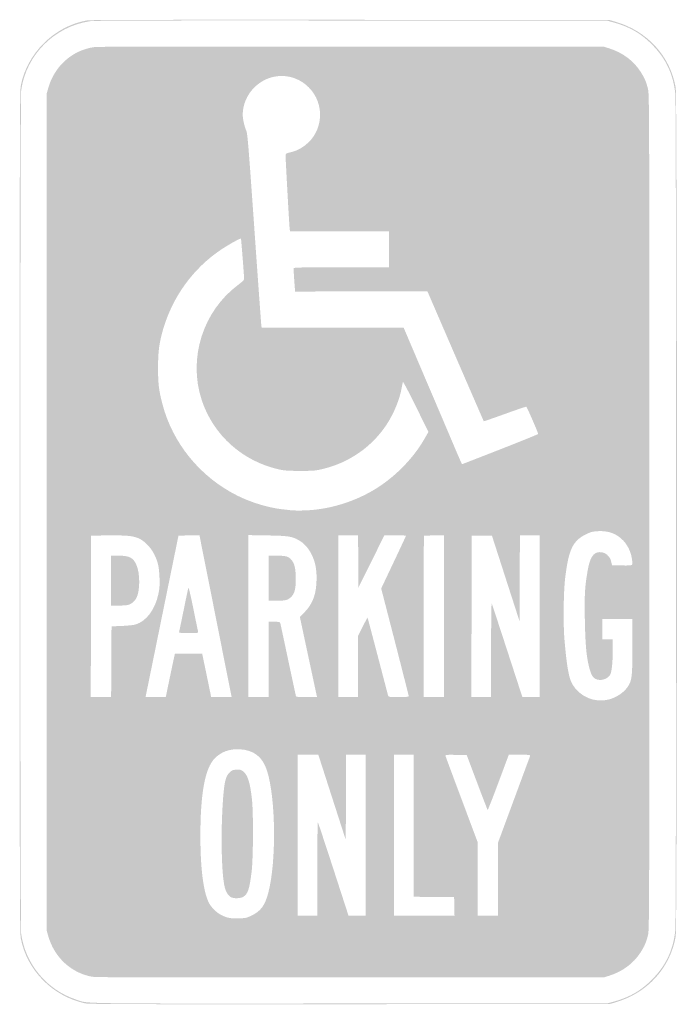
# Model space of a CAD drawing. Header units: inches. Extents: x -6 to 6, y -9 to 9.
import ezdxf

# ---------------------------------------------------------------- set-up
doc = ezdxf.new("R2010")
doc.units = ezdxf.units.IN
doc.header["$MEASUREMENT"] = 0

msp = doc.modelspace()

# ---------------------------------------------------------------- hatches: boundary and pattern name
h = msp.add_hatch(color=7)
edge = h.paths.add_edge_path()
edge.add_spline(control_points=[(-4.804, -8.974), (-5.402, -8.844), (-5.869, -8.371), (-5.981, -7.783), (-5.998, -7.692), (-6, -6.8), (-6, 0), (-6, 6.8), (-5.998, 7.692), (-5.981, 7.783), (-5.867, 8.383), (-5.364, 8.879), (-4.765, 8.981), (-4.707, 8.99), (-3.293, 8.993), (0.045, 8.991)], knot_values=[0, 0, 0, 0, 1, 1, 1, 2, 2, 2, 3, 3, 3, 4, 4, 4, 5, 5, 5, 5], degree=3, periodic=0)
edge.add_line((0.045, 8.991), (4.773, 8.987))
edge.add_line((4.773, 8.987), (4.876, 8.957))
edge.add_spline(control_points=[(4.876, 8.957), (5.463, 8.787), (5.88, 8.331), (5.981, 7.749), (6.01, 7.586), (6.01, -7.586), (5.981, -7.749), (5.88, -8.331), (5.463, -8.787), (4.876, -8.957)], knot_values=[0, 0, 0, 0, 1, 1, 1, 2, 2, 2, 3, 3, 3, 3], degree=3, periodic=0)
edge.add_line((4.876, -8.957), (4.773, -8.987))
edge.add_line((4.773, -8.987), (0.026, -8.989))
edge.add_spline(control_points=[(0.026, -8.989), (-3.988, -8.991), (-4.734, -8.989), (-4.804, -8.974)], knot_values=[0, 0, 0, 0, 1, 1, 1, 1], degree=3, periodic=0)
edge = h.paths.add_edge_path(flags=0)
edge.add_spline(control_points=[(4.857, -8.94), (5.154, -8.856), (5.361, -8.733), (5.566, -8.52), (5.807, -8.271), (5.935, -7.994), (5.973, -7.642), (5.993, -7.466), (5.993, 7.466), (5.973, 7.642), (5.935, 7.994), (5.807, 8.271), (5.566, 8.52), (5.361, 8.733), (5.154, 8.856), (4.857, 8.94)], knot_values=[0, 0, 0, 0, 1, 1, 1, 2, 2, 2, 3, 3, 3, 4, 4, 4, 5, 5, 5, 5], degree=3, periodic=0)
edge.add_line((4.857, 8.94), (4.734, 8.974))
edge.add_line((4.734, 8.974), (0.064, 8.978))
edge.add_spline(control_points=[(0.064, 8.978), (-3.336, 8.981), (-4.634, 8.978), (-4.708, 8.967), (-5.36, 8.875), (-5.883, 8.352), (-5.973, 7.703), (-5.993, 7.563), (-5.993, -7.563), (-5.973, -7.703), (-5.897, -8.254), (-5.505, -8.726), (-4.976, -8.903), (-4.734, -8.984), (-5.104, -8.979), (0.039, -8.976)], knot_values=[0, 0, 0, 0, 1, 1, 1, 2, 2, 2, 3, 3, 3, 4, 4, 4, 5, 5, 5, 5], degree=3, periodic=0)
edge.add_line((0.039, -8.976), (4.734, -8.974))
edge.add_line((4.734, -8.974), (4.857, -8.94))
h = msp.add_hatch(color=7)
edge = h.paths.add_edge_path()
edge.add_spline(control_points=[(-4.683, -8.487), (-5.06, -8.417), (-5.365, -8.135), (-5.476, -7.753)], knot_values=[0, 0, 0, 0, 1, 1, 1, 1], degree=3, periodic=0)
edge.add_line((-5.476, -7.753), (-5.505, -7.651))
edge.add_line((-5.505, -7.651), (-5.505, 0))
edge.add_line((-5.505, 0), (-5.505, 7.651))
edge.add_line((-5.505, 7.651), (-5.476, 7.753))
edge.add_spline(control_points=[(-5.476, 7.753), (-5.361, 8.149), (-5.038, 8.436), (-4.643, 8.492), (-4.569, 8.503), (-3.291, 8.505), (0.064, 8.503)], knot_values=[0, 0, 0, 0, 1, 1, 1, 2, 2, 2, 2], degree=3, periodic=0)
edge.add_line((0.064, 8.503), (4.67, 8.499))
edge.add_line((4.67, 8.499), (4.764, 8.47))
edge.add_spline(control_points=[(4.764, 8.47), (5.01, 8.393), (5.207, 8.247), (5.339, 8.043), (5.411, 7.931), (5.443, 7.857), (5.474, 7.728), (5.498, 7.627), (5.499, 7.475), (5.499, 0), (5.499, -7.475), (5.498, -7.627), (5.474, -7.728), (5.443, -7.857), (5.411, -7.931), (5.339, -8.043), (5.207, -8.247), (5.01, -8.393), (4.764, -8.47)], knot_values=[0, 0, 0, 0, 1, 1, 1, 2, 2, 2, 3, 3, 3, 4, 4, 4, 5, 5, 5, 6, 6, 6, 6], degree=3, periodic=0)
edge.add_line((4.764, -8.47), (4.67, -8.499))
edge.add_line((4.67, -8.499), (0.039, -8.501))
edge.add_spline(control_points=[(0.039, -8.501), (-3.69, -8.503), (-4.611, -8.5), (-4.683, -8.487)], knot_values=[0, 0, 0, 0, 1, 1, 1, 1], degree=3, periodic=0)
edge = h.paths.add_edge_path(flags=0)
edge.add_spline(control_points=[(-1.769, -7.372), (-1.597, -7.29), (-1.521, -7.187), (-1.459, -6.951), (-1.31, -6.38), (-1.323, -5.216), (-1.485, -4.719), (-1.567, -4.468), (-1.725, -4.346), (-1.986, -4.333), (-2.169, -4.324), (-2.32, -4.379), (-2.439, -4.5), (-2.615, -4.677), (-2.701, -5.144), (-2.7, -5.916), (-2.7, -6.509), (-2.647, -6.925), (-2.548, -7.131), (-2.506, -7.216), (-2.405, -7.318), (-2.318, -7.361), (-2.212, -7.414), (-2.149, -7.426), (-2.003, -7.422), (-1.877, -7.418), (-1.859, -7.414), (-1.769, -7.372)], knot_values=[0, 0, 0, 0, 1, 1, 1, 2, 2, 2, 3, 3, 3, 4, 4, 4, 5, 5, 5, 6, 6, 6, 7, 7, 7, 8, 8, 8, 9, 9, 9, 9], degree=3, periodic=0)
edge = h.paths.add_edge_path(flags=0)
edge.add_spline(control_points=[(-0.565, -6.511), (-0.565, -6.035), (-0.56, -5.655), (-0.554, -5.666), (-0.548, -5.677), (-0.419, -6.065), (-0.268, -6.53)], knot_values=[0, 0, 0, 0, 1, 1, 1, 2, 2, 2, 2], degree=3, periodic=0)
edge.add_line((-0.268, -6.53), (0.006, -7.375))
edge.add_line((0.006, -7.375), (0.164, -7.375))
edge.add_line((0.164, -7.375), (0.321, -7.375))
edge.add_line((0.321, -7.375), (0.321, -5.904))
edge.add_line((0.321, -5.904), (0.321, -4.433))
edge.add_line((0.321, -4.433), (0.141, -4.433))
edge.add_line((0.141, -4.433), (-0.038, -4.433))
edge.add_line((-0.038, -4.433), (-0.042, -5.21))
edge.add_line((-0.042, -5.21), (-0.045, -5.988))
edge.add_line((-0.045, -5.988), (-0.296, -5.21))
edge.add_line((-0.296, -5.21), (-0.546, -4.433))
edge.add_line((-0.546, -4.433), (-0.736, -4.433))
edge.add_line((-0.736, -4.433), (-0.925, -4.433))
edge.add_line((-0.925, -4.433), (-0.925, -5.904))
edge.add_line((-0.925, -5.904), (-0.925, -7.375))
edge.add_line((-0.925, -7.375), (-0.745, -7.375))
edge.add_line((-0.745, -7.375), (-0.565, -7.375))
edge.add_line((-0.565, -7.375), (-0.565, -6.511))
h.paths.add_polyline_path([(1.937, -7.204), (1.934, -7.034), (1.564, -7.031), (1.195, -7.027), (1.195, -5.73), (1.195, -4.433), (1.015, -4.433), (0.835, -4.433), (0.835, -5.904), (0.835, -7.375), (1.388, -7.375), (1.941, -7.375), (1.937, -7.204)], flags=0)
edge = h.paths.add_edge_path(flags=0)
edge.add_line((2.737, -6.705), (2.737, -6.035))
edge.add_line((2.737, -6.035), (3.025, -5.256))
edge.add_spline(control_points=[(3.025, -5.256), (3.183, -4.828), (3.317, -4.467), (3.322, -4.455), (3.33, -4.434), (3.316, -4.433), (3.131, -4.433)], knot_values=[0, 0, 0, 0, 1, 1, 1, 2, 2, 2, 2], degree=3, periodic=0)
edge.add_line((3.131, -4.433), (2.932, -4.433))
edge.add_line((2.932, -4.433), (2.743, -4.941))
edge.add_spline(control_points=[(2.743, -4.941), (2.639, -5.22), (2.55, -5.445), (2.546, -5.441), (2.542, -5.437), (2.454, -5.21), (2.351, -4.936)], knot_values=[0, 0, 0, 0, 1, 1, 1, 2, 2, 2, 2], degree=3, periodic=0)
edge.add_line((2.351, -4.936), (2.164, -4.439))
edge.add_line((2.164, -4.439), (1.967, -4.435))
edge.add_spline(control_points=[(1.967, -4.435), (1.783, -4.432), (1.77, -4.433), (1.776, -4.455), (1.78, -4.467), (1.913, -4.827), (2.073, -5.254)], knot_values=[0, 0, 0, 0, 1, 1, 1, 2, 2, 2, 2], degree=3, periodic=0)
edge.add_line((2.073, -5.254), (2.364, -6.031))
edge.add_line((2.364, -6.031), (2.364, -6.703))
edge.add_line((2.364, -6.703), (2.364, -7.375))
edge.add_line((2.364, -7.375), (2.55, -7.375))
edge.add_line((2.55, -7.375), (2.737, -7.375))
edge.add_line((2.737, -7.375), (2.737, -6.705))
edge = h.paths.add_edge_path(flags=0)
edge.add_spline(control_points=[(4.758, -3.424), (4.909, -3.385), (5.053, -3.283), (5.121, -3.166), (5.182, -3.062), (5.19, -2.977), (5.19, -2.444)], knot_values=[0, 0, 0, 0, 1, 1, 1, 2, 2, 2, 2], degree=3, periodic=0)
edge.add_line((5.19, -2.444), (5.191, -1.953))
edge.add_line((5.191, -1.953), (4.914, -1.953))
edge.add_line((4.914, -1.953), (4.638, -1.953))
edge.add_line((4.638, -1.953), (4.638, -2.139))
edge.add_line((4.638, -2.139), (4.638, -2.325))
edge.add_line((4.638, -2.325), (4.734, -2.325))
edge.add_line((4.734, -2.325), (4.831, -2.325))
edge.add_line((4.831, -2.325), (4.831, -2.515))
edge.add_spline(control_points=[(4.831, -2.515), (4.83, -2.756), (4.813, -2.919), (4.783, -2.972), (4.748, -3.033), (4.66, -3.074), (4.582, -3.065), (4.477, -3.054), (4.44, -3.003), (4.393, -2.807), (4.347, -2.613), (4.329, -2.397), (4.321, -1.958), (4.313, -1.513), (4.32, -1.379), (4.369, -1.088), (4.411, -0.834), (4.476, -0.732), (4.594, -0.732), (4.665, -0.732), (4.717, -0.758), (4.758, -0.813), (4.788, -0.853), (4.794, -0.867), (4.811, -0.941)], knot_values=[0, 0, 0, 0, 1, 1, 1, 2, 2, 2, 3, 3, 3, 4, 4, 4, 5, 5, 5, 6, 6, 6, 7, 7, 7, 8, 8, 8, 8], degree=3, periodic=0)
edge.add_line((4.811, -0.941), (4.818, -0.976))
edge.add_line((4.818, -0.976), (5.005, -0.976))
edge.add_spline(control_points=[(5.005, -0.976), (5.218, -0.976), (5.2, -0.99), (5.178, -0.838), (5.162, -0.728), (5.102, -0.605), (5.024, -0.522), (4.905, -0.396), (4.759, -0.341), (4.568, -0.349), (4.466, -0.354), (4.438, -0.36), (4.354, -0.4), (4.103, -0.52), (4.028, -0.672), (3.963, -1.195), (3.931, -1.452), (3.924, -2.052), (3.95, -2.343), (3.992, -2.827), (4.029, -3.036), (4.094, -3.146), (4.228, -3.375), (4.504, -3.49), (4.758, -3.424)], knot_values=[0, 0, 0, 0, 1, 1, 1, 2, 2, 2, 3, 3, 3, 4, 4, 4, 5, 5, 5, 6, 6, 6, 7, 7, 7, 8, 8, 8, 8], degree=3, periodic=0)
edge = h.paths.add_edge_path(flags=0)
edge.add_line((-4.327, -2.733), (-4.323, -2.088))
edge.add_line((-4.323, -2.088), (-4.131, -2.08))
edge.add_spline(control_points=[(-4.131, -2.08), (-4.019, -2.075), (-3.913, -2.063), (-3.879, -2.052), (-3.683, -1.99), (-3.525, -1.776), (-3.467, -1.496), (-3.445, -1.391), (-3.442, -1.338), (-3.447, -1.195), (-3.455, -0.999), (-3.474, -0.912), (-3.543, -0.771), (-3.603, -0.65), (-3.716, -0.532), (-3.819, -0.484), (-3.923, -0.435), (-4.048, -0.422), (-4.394, -0.427)], knot_values=[0, 0, 0, 0, 1, 1, 1, 2, 2, 2, 3, 3, 3, 4, 4, 4, 5, 5, 5, 6, 6, 6, 6], degree=3, periodic=0)
edge.add_line((-4.394, -0.427), (-4.696, -0.43))
edge.add_line((-4.696, -0.43), (-4.699, -1.905))
edge.add_line((-4.699, -1.905), (-4.702, -3.379))
edge.add_line((-4.702, -3.379), (-4.516, -3.379))
edge.add_line((-4.516, -3.379), (-4.33, -3.379))
edge.add_line((-4.33, -3.379), (-4.327, -2.733))
edge = h.paths.add_edge_path(flags=0)
edge.add_spline(control_points=[(-3.277, -3.112), (-3.247, -2.966), (-3.209, -2.788), (-3.194, -2.717)], knot_values=[0, 0, 0, 0, 1, 1, 1, 1], degree=3, periodic=0)
edge.add_line((-3.194, -2.717), (-3.166, -2.589))
edge.add_line((-3.166, -2.589), (-2.917, -2.589))
edge.add_line((-2.917, -2.589), (-2.667, -2.589))
edge.add_line((-2.667, -2.589), (-2.593, -2.942))
edge.add_spline(control_points=[(-2.593, -2.942), (-2.553, -3.137), (-2.516, -3.314), (-2.512, -3.337)], knot_values=[0, 0, 0, 0, 1, 1, 1, 1], degree=3, periodic=0)
edge.add_line((-2.512, -3.337), (-2.504, -3.379))
edge.add_line((-2.504, -3.379), (-2.317, -3.379))
edge.add_line((-2.317, -3.379), (-2.13, -3.379))
edge.add_line((-2.13, -3.379), (-2.135, -3.35))
edge.add_spline(control_points=[(-2.135, -3.35), (-2.139, -3.334), (-2.271, -2.669), (-2.429, -1.872)], knot_values=[0, 0, 0, 0, 1, 1, 1, 1], degree=3, periodic=0)
edge.add_line((-2.429, -1.872), (-2.717, -0.424))
edge.add_line((-2.717, -0.424), (-2.909, -0.427))
edge.add_line((-2.909, -0.427), (-3.1, -0.43))
edge.add_line((-3.1, -0.43), (-3.394, -1.869))
edge.add_spline(control_points=[(-3.394, -1.869), (-3.555, -2.661), (-3.69, -3.324), (-3.695, -3.344)], knot_values=[0, 0, 0, 0, 1, 1, 1, 1], degree=3, periodic=0)
edge.add_line((-3.695, -3.344), (-3.702, -3.379))
edge.add_line((-3.702, -3.379), (-3.517, -3.379))
edge.add_line((-3.517, -3.379), (-3.332, -3.379))
edge.add_line((-3.332, -3.379), (-3.277, -3.112))
edge = h.paths.add_edge_path(flags=0)
edge.add_line((-1.452, -2.692), (-1.452, -2.004))
edge.add_line((-1.452, -2.004), (-1.35, -2.004))
edge.add_spline(control_points=[(-1.35, -2.004), (-1.264, -2.004), (-1.247, -2.008), (-1.241, -2.027), (-1.238, -2.039), (-1.174, -2.338), (-1.099, -2.692), (-1.024, -3.045), (-0.96, -3.344), (-0.956, -3.357), (-0.95, -3.377), (-0.929, -3.379), (-0.759, -3.379)], knot_values=[0, 0, 0, 0, 1, 1, 1, 2, 2, 2, 3, 3, 3, 4, 4, 4, 4], degree=3, periodic=0)
edge.add_line((-0.759, -3.379), (-0.57, -3.379))
edge.add_line((-0.57, -3.379), (-0.727, -2.648))
edge.add_line((-0.727, -2.648), (-0.883, -1.917))
edge.add_line((-0.883, -1.917), (-0.797, -1.829))
edge.add_spline(control_points=[(-0.797, -1.829), (-0.644, -1.672), (-0.578, -1.486), (-0.578, -1.209), (-0.578, -1.03), (-0.604, -0.907), (-0.668, -0.776), (-0.725, -0.659), (-0.813, -0.563), (-0.91, -0.51), (-1.032, -0.443), (-1.096, -0.434), (-1.474, -0.427)], knot_values=[0, 0, 0, 0, 1, 1, 1, 2, 2, 2, 3, 3, 3, 4, 4, 4, 4], degree=3, periodic=0)
edge.add_line((-1.474, -0.427), (-1.824, -0.421))
edge.add_line((-1.824, -0.421), (-1.824, -1.9))
edge.add_line((-1.824, -1.9), (-1.824, -3.379))
edge.add_line((-1.824, -3.379), (-1.638, -3.379))
edge.add_line((-1.638, -3.379), (-1.452, -3.379))
edge.add_line((-1.452, -3.379), (-1.452, -2.692))
edge = h.paths.add_edge_path(flags=0)
edge.add_line((0.18, -2.82), (0.18, -2.261))
edge.add_line((0.18, -2.261), (0.264, -2.093))
edge.add_spline(control_points=[(0.264, -2.093), (0.311, -2), (0.35, -1.927), (0.353, -1.929), (0.355, -1.932), (0.438, -2.246), (0.538, -2.627), (0.638, -3.009), (0.723, -3.334), (0.727, -3.35), (0.735, -3.378), (0.739, -3.379), (0.92, -3.379), (1.051, -3.379), (1.105, -3.375), (1.105, -3.364), (1.105, -3.356), (0.992, -2.91), (0.854, -2.373)], knot_values=[0, 0, 0, 0, 1, 1, 1, 2, 2, 2, 3, 3, 3, 4, 4, 4, 5, 5, 5, 6, 6, 6, 6], degree=3, periodic=0)
edge.add_line((0.854, -2.373), (0.602, -1.396))
edge.add_line((0.602, -1.396), (0.828, -0.919))
edge.add_spline(control_points=[(0.828, -0.919), (0.952, -0.657), (1.054, -0.439), (1.054, -0.433), (1.054, -0.428), (0.965, -0.424), (0.857, -0.424)], knot_values=[0, 0, 0, 0, 1, 1, 1, 2, 2, 2, 2], degree=3, periodic=0)
edge.add_line((0.857, -0.424), (0.66, -0.424))
edge.add_line((0.66, -0.424), (0.423, -0.903))
edge.add_line((0.423, -0.903), (0.186, -1.381))
edge.add_line((0.186, -1.381), (0.183, -0.903))
edge.add_line((0.183, -0.903), (0.18, -0.424))
edge.add_line((0.18, -0.424), (0, -0.424))
edge.add_line((0, -0.424), (-0.18, -0.424))
edge.add_line((-0.18, -0.424), (-0.18, -1.901))
edge.add_line((-0.18, -1.901), (-0.18, -3.379))
edge.add_line((-0.18, -3.379), (0, -3.379))
edge.add_line((0, -3.379), (0.18, -3.379))
edge.add_line((0.18, -3.379), (0.18, -2.82))
h.paths.add_polyline_path([(1.747, -1.901), (1.747, -0.423), (1.564, -0.427), (1.381, -0.43), (1.378, -1.905), (1.375, -3.379), (1.561, -3.379), (1.747, -3.379), (1.747, -1.901)], flags=0)
edge = h.paths.add_edge_path(flags=0)
edge.add_spline(control_points=[(2.609, -2.515), (2.609, -2.04), (2.614, -1.66), (2.62, -1.67), (2.626, -1.681), (2.754, -2.07), (2.905, -2.534)], knot_values=[0, 0, 0, 0, 1, 1, 1, 2, 2, 2, 2], degree=3, periodic=0)
edge.add_line((2.905, -2.534), (3.18, -3.379))
edge.add_line((3.18, -3.379), (3.337, -3.379))
edge.add_line((3.337, -3.379), (3.495, -3.379))
edge.add_line((3.495, -3.379), (3.495, -1.901))
edge.add_line((3.495, -1.901), (3.495, -0.424))
edge.add_line((3.495, -0.424), (3.315, -0.424))
edge.add_line((3.315, -0.424), (3.135, -0.424))
edge.add_line((3.135, -0.424), (3.132, -1.208))
edge.add_line((3.132, -1.208), (3.128, -1.993))
edge.add_line((3.128, -1.993), (2.876, -1.212))
edge.add_line((2.876, -1.212), (2.624, -0.43))
edge.add_line((2.624, -0.43), (2.44, -0.43))
edge.add_line((2.44, -0.43), (2.255, -0.43))
edge.add_line((2.255, -0.43), (2.252, -1.905))
edge.add_line((2.252, -1.905), (2.248, -3.379))
edge.add_line((2.248, -3.379), (2.428, -3.379))
edge.add_line((2.428, -3.379), (2.608, -3.379))
edge.add_line((2.608, -3.379), (2.609, -2.515))
edge = h.paths.add_edge_path(flags=0)
edge.add_spline(control_points=[(-0.649, 0.039), (-0.22, 0.079), (0.216, 0.233), (0.569, 0.468), (0.904, 0.691), (1.204, 1.008), (1.393, 1.339)], knot_values=[0, 0, 0, 0, 1, 1, 1, 2, 2, 2, 2], degree=3, periodic=0)
edge.add_line((1.393, 1.339), (1.464, 1.463))
edge.add_line((1.464, 1.463), (1.235, 1.93))
edge.add_spline(control_points=[(1.235, 1.93), (1.109, 2.187), (1.002, 2.387), (0.999, 2.377), (0.995, 2.366), (0.985, 2.317), (0.976, 2.268), (0.94, 2.062), (0.837, 1.81), (0.71, 1.612), (0.443, 1.198), (0.021, 0.902), (-0.466, 0.787), (-0.598, 0.755), (-0.634, 0.752), (-0.874, 0.752), (-1.081, 0.752), (-1.16, 0.757), (-1.246, 0.775), (-1.924, 0.92), (-2.464, 1.401), (-2.677, 2.049), (-2.926, 2.809), (-2.655, 3.668), (-2.014, 4.147), (-1.936, 4.206), (-1.901, 4.239), (-1.901, 4.258), (-1.901, 4.302), (-1.955, 4.991), (-1.959, 4.995), (-1.969, 5.006), (-2.184, 4.886), (-2.321, 4.794), (-2.831, 4.453), (-3.208, 3.933), (-3.382, 3.334), (-3.453, 3.088), (-3.473, 2.937), (-3.473, 2.64), (-3.474, 2.351), (-3.46, 2.231), (-3.397, 1.985), (-3.212, 1.263), (-2.708, 0.642), (-2.027, 0.301), (-1.785, 0.179), (-1.466, 0.081), (-1.221, 0.053), (-1.153, 0.045), (-1.081, 0.037), (-1.06, 0.034), (-0.975, 0.024), (-0.782, 0.026), (-0.649, 0.039)], knot_values=[0, 0, 0, 0, 1, 1, 1, 2, 2, 2, 3, 3, 3, 4, 4, 4, 5, 5, 5, 6, 6, 6, 7, 7, 7, 8, 8, 8, 9, 9, 9, 10, 10, 10, 11, 11, 11, 12, 12, 12, 13, 13, 13, 14, 14, 14, 15, 15, 15, 16, 16, 16, 17, 17, 17, 18, 18, 18, 18], degree=3, periodic=0)
edge = h.paths.add_edge_path(flags=0)
edge.add_spline(control_points=[(2.776, 1.145), (3.157, 1.295), (3.469, 1.421), (3.469, 1.426), (3.469, 1.449), (3.264, 1.921), (3.252, 1.924), (3.245, 1.927), (3.068, 1.867), (2.859, 1.791), (2.65, 1.716), (2.477, 1.656), (2.475, 1.659), (2.473, 1.662), (2.24, 2.197), (1.958, 2.848)], knot_values=[0, 0, 0, 0, 1, 1, 1, 2, 2, 2, 3, 3, 3, 4, 4, 4, 5, 5, 5, 5], degree=3, periodic=0)
edge.add_line((1.958, 2.848), (1.446, 4.032))
edge.add_line((1.446, 4.032), (0.238, 4.03))
edge.add_line((0.238, 4.03), (-0.97, 4.028))
edge.add_line((-0.97, 4.028), (-0.986, 4.233))
edge.add_spline(control_points=[(-0.986, 4.233), (-0.994, 4.346), (-0.999, 4.446), (-0.996, 4.455), (-0.991, 4.468), (-0.805, 4.471), (-0.122, 4.471)], knot_values=[0, 0, 0, 0, 1, 1, 1, 2, 2, 2, 2], degree=3, periodic=0)
edge.add_line((-0.122, 4.471), (0.745, 4.471))
edge.add_line((0.745, 4.471), (0.745, 4.799))
edge.add_line((0.745, 4.799), (0.745, 5.126))
edge.add_line((0.745, 5.126), (-0.16, 5.126))
edge.add_line((-0.16, 5.126), (-1.064, 5.126))
edge.add_line((-1.064, 5.126), (-1.072, 5.207))
edge.add_spline(control_points=[(-1.072, 5.207), (-1.081, 5.302), (-1.144, 6.435), (-1.144, 6.502), (-1.143, 6.549), (-1.143, 6.549), (-1.063, 6.569), (-0.949, 6.597), (-0.879, 6.63), (-0.79, 6.697), (-0.452, 6.954), (-0.419, 7.456), (-0.722, 7.758), (-0.999, 8.036), (-1.437, 8.034), (-1.716, 7.755), (-1.85, 7.621), (-1.927, 7.44), (-1.927, 7.259), (-1.927, 7.182), (-1.896, 7.043), (-1.863, 6.968), (-1.839, 6.914), (-1.825, 6.742), (-1.714, 5.166), (-1.647, 4.208), (-1.589, 3.411), (-1.586, 3.395)], knot_values=[0, 0, 0, 0, 1, 1, 1, 2, 2, 2, 3, 3, 3, 4, 4, 4, 5, 5, 5, 6, 6, 6, 7, 7, 7, 8, 8, 8, 9, 9, 9, 9], degree=3, periodic=0)
edge.add_line((-1.586, 3.395), (-1.58, 3.366))
edge.add_line((-1.58, 3.366), (-0.284, 3.366))
edge.add_line((-0.284, 3.366), (1.013, 3.366))
edge.add_line((1.013, 3.366), (1.129, 3.093))
edge.add_spline(control_points=[(1.129, 3.093), (1.193, 2.943), (1.383, 2.496), (1.552, 2.101), (1.721, 1.705), (1.907, 1.267), (1.966, 1.127), (2.026, 0.988), (2.076, 0.874), (2.078, 0.874), (2.081, 0.874), (2.394, 0.996), (2.776, 1.145)], knot_values=[0, 0, 0, 0, 1, 1, 1, 2, 2, 2, 3, 3, 3, 4, 4, 4, 4], degree=3, periodic=0)
h = msp.add_hatch(color=7)
edge = h.paths.add_edge_path()
edge.add_line((-4.33, -1.253), (-4.33, -0.797))
edge.add_line((-4.33, -0.797), (-4.192, -0.797))
edge.add_spline(control_points=[(-4.192, -0.797), (-3.995, -0.797), (-3.927, -0.833), (-3.869, -0.964), (-3.8, -1.118), (-3.8, -1.435), (-3.867, -1.567), (-3.898, -1.629), (-3.957, -1.678), (-4.019, -1.695), (-4.045, -1.703), (-4.126, -1.709), (-4.198, -1.709)], knot_values=[0, 0, 0, 0, 1, 1, 1, 2, 2, 2, 3, 3, 3, 4, 4, 4, 4], degree=3, periodic=0)
edge.add_line((-4.198, -1.709), (-4.33, -1.709))
edge.add_line((-4.33, -1.709), (-4.33, -1.253))
h = msp.add_hatch(color=7)
edge = h.paths.add_edge_path()
edge.add_line((-1.452, -1.208), (-1.452, -0.797))
edge.add_line((-1.452, -0.797), (-1.304, -0.797))
edge.add_spline(control_points=[(-1.304, -0.797), (-1.136, -0.797), (-1.09, -0.81), (-1.037, -0.873), (-0.98, -0.94), (-0.958, -1.038), (-0.958, -1.221), (-0.958, -1.407), (-0.979, -1.488), (-1.044, -1.552), (-1.104, -1.609), (-1.141, -1.619), (-1.305, -1.619)], knot_values=[0, 0, 0, 0, 1, 1, 1, 2, 2, 2, 3, 3, 3, 4, 4, 4, 4], degree=3, periodic=0)
edge.add_line((-1.305, -1.619), (-1.452, -1.619))
edge.add_line((-1.452, -1.619), (-1.452, -1.208))
h = msp.add_hatch(color=7)
edge = h.paths.add_edge_path()
edge.add_spline(control_points=[(-3.09, -2.194), (-3.087, -2.185), (-3.049, -2.004), (-3.006, -1.792), (-2.963, -1.58), (-2.924, -1.397), (-2.919, -1.384), (-2.914, -1.37), (-2.878, -1.521), (-2.829, -1.763), (-2.784, -1.984), (-2.745, -2.175), (-2.741, -2.187), (-2.735, -2.208), (-2.75, -2.21), (-2.915, -2.21), (-3.054, -2.21), (-3.094, -2.206), (-3.09, -2.194)], knot_values=[0, 0, 0, 0, 1, 1, 1, 2, 2, 2, 3, 3, 3, 4, 4, 4, 5, 5, 5, 6, 6, 6, 6], degree=3, periodic=0)
h = msp.add_hatch(color=7)
edge = h.paths.add_edge_path()
edge.add_spline(control_points=[(-2.146, -7.032), (-2.195, -7.002), (-2.232, -6.942), (-2.255, -6.854), (-2.311, -6.64), (-2.329, -5.941), (-2.294, -5.358), (-2.268, -4.942), (-2.245, -4.831), (-2.165, -4.754), (-2.127, -4.717), (-2.109, -4.71), (-2.046, -4.705), (-1.984, -4.701), (-1.965, -4.705), (-1.927, -4.731), (-1.839, -4.79), (-1.793, -4.933), (-1.758, -5.248), (-1.731, -5.493), (-1.735, -6.329), (-1.764, -6.565), (-1.804, -6.889), (-1.833, -6.977), (-1.917, -7.028), (-1.97, -7.06), (-2.098, -7.063), (-2.146, -7.032)], knot_values=[0, 0, 0, 0, 1, 1, 1, 2, 2, 2, 3, 3, 3, 4, 4, 4, 5, 5, 5, 6, 6, 6, 7, 7, 7, 8, 8, 8, 9, 9, 9, 9], degree=3, periodic=0)

doc.saveas('drawing.dxf')
